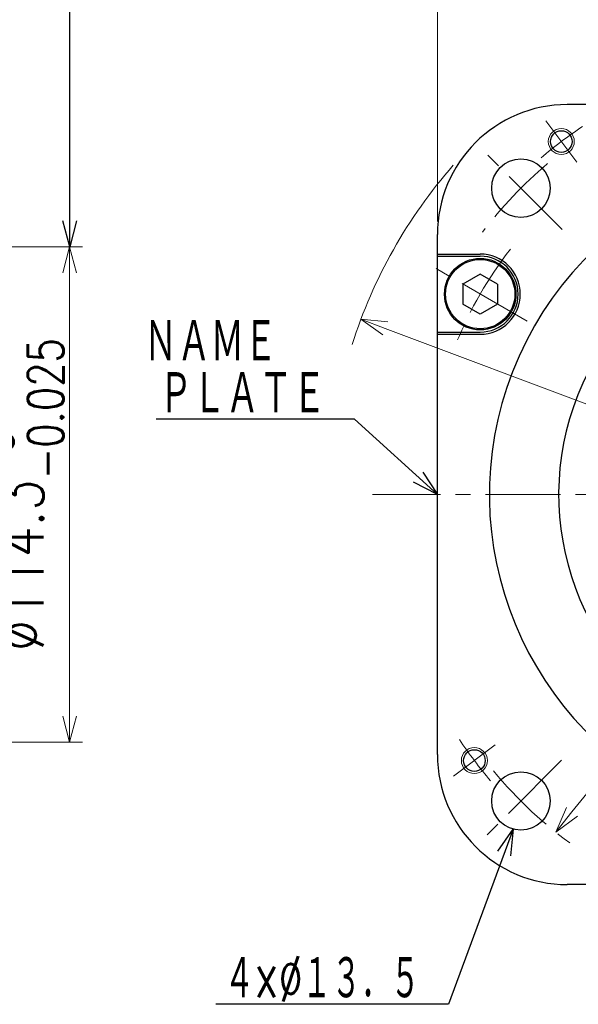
# Model space of a CAD drawing. Header units: millimetres. Extents: x 0 to 1300, y 0 to 891.
# Tile 111 of 124: x 673 to 802, y 489 to 716. Entities that reach past the tile are written whole.
import ezdxf

# ---------------------------------------------------------------- set-up
doc = ezdxf.new("R2010")
doc.units = ezdxf.units.MM
doc.header["$LTSCALE"] = 0.54643
doc.linetypes.add('CENTER', pattern=[50.8, 31.75, -6.35, 6.35, -6.35])
doc.layers.add('NoLayerName_001', color=7, linetype='Continuous')
doc.styles.get("Standard").update_dxf_attribs({"font": 'txt', "bigfont": 'extfont2'})
doc.dimstyles.get("Standard").update_dxf_attribs({"dimtxt": 2.5, "dimasz": 2.5, "dimexe": 1, "dimexo": 1, "dimtad": 1, "dimdec": 3, "dimzin": 0, "dimdsep": 46, "dimtxsty": 'Standard', "dimcen": 2.5, "dimadec": 3, "dimazin": 0, "dimtfac": 0.75, "dimtdec": 3, "dimtmove": 0, "dimatfit": 3, "dimfxl": 1, "dimarcsym": 0})

# ---------------------------------------------------------------- blocks, each defined once
blk = doc.blocks.new('_OPEN30')
at = {"color": 0, "linetype": 'ByBlock', "lineweight": -2}
for p, q in [((-1, 0.267949), (0, 0)), ((0, 0), (-1, -0.267949)), ((0, 0), (-1, 0))]:
    blk.add_line(p, q, dxfattribs=at)
blk = doc.blocks.new('*D128')
at = {"layer": 'Defpoints', "color": 0}
for p in [(751.77, 646.81), (967.08, 565.93)]:
    blk.add_point(p, dxfattribs=at)
at = {"layer": 'NoLayerName_001', "color": 0, "linetype": 'Continuous', "lineweight": 13}
blk.add_line((961.47, 568.04), (757.39, 644.7), dxfattribs=at)
at = {"layer": 'NoLayerName_001', "color": 0, "lineweight": 13, "xscale": 6, "yscale": 6, "zscale": 6}
for p, rotation in [((751.77, 646.81), 159.4127796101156), ((967.08, 565.93), 339.4127796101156)]:
    blk.add_blockref('_OPEN30', p, dxfattribs=dict(at, rotation=rotation))
at = {"layer": 'NoLayerName_001', "color": 0, "lineweight": 13, "insert": (934.65, 588.1), "char_height": 10.5, "attachment_point": 5, "rotation": 339.4128}
blk.add_mtext('\\W0.8000;%%c２３０', dxfattribs=at)
blk = doc.blocks.new('*D129')
at = {"layer": 'Defpoints', "color": 0}
for p in [(949.43, 726.37), (769.43, 666.37), (949.43, 666.37)]:
    blk.add_point(p, dxfattribs=at)
at = {"layer": 'NoLayerName_001', "color": 0, "linetype": 'Continuous', "lineweight": 13}
for p, q in [((769.43, 669.37), (769.43, 729.37)), ((949.43, 669.37), (949.43, 729.37)), ((775.43, 726.37), (943.43, 726.37))]:
    blk.add_line(p, q, dxfattribs=at)
at = {"layer": 'NoLayerName_001', "color": 0, "lineweight": 13, "xscale": 6, "yscale": 6, "zscale": 6, "rotation": 180}
blk.add_blockref('_OPEN30', (769.43, 726.37), dxfattribs=at)
at = {"layer": 'NoLayerName_001', "color": 0, "lineweight": 13, "xscale": 6, "yscale": 6, "zscale": 6}
blk.add_blockref('_OPEN30', (949.43, 726.37), dxfattribs=at)
at = {"layer": 'NoLayerName_001', "color": 0, "lineweight": 13, "insert": (859.43, 736.12), "char_height": 10.5, "attachment_point": 5}
blk.add_mtext('\\W0.8000;□180', dxfattribs=at)
blk = doc.blocks.new('*D132')
at = {"layer": 'Defpoints', "color": 0}
for p in [(522.73, 663.52), (684.53, 663.52), (522.73, 549.22)]:
    blk.add_point(p, dxfattribs=at)
at = {"layer": 'NoLayerName_001', "color": 0, "linetype": 'Continuous', "lineweight": 13}
for p, q in [((525.73, 663.52), (687.53, 663.52)), ((684.53, 555.22), (684.53, 657.52)), ((525.73, 549.22), (687.53, 549.22))]:
    blk.add_line(p, q, dxfattribs=at)
at = {"layer": 'NoLayerName_001', "color": 0, "lineweight": 13, "xscale": 6, "yscale": 6, "zscale": 6}
for p, rotation in [((684.53, 663.52), 90), ((684.53, 549.22), 270)]:
    blk.add_blockref('_OPEN30', p, dxfattribs=dict(at, rotation=rotation))
at = {"layer": 'NoLayerName_001', "color": 0, "lineweight": 13, "insert": (673.24, 606.37), "char_height": 10.5, "attachment_point": 5, "rotation": 90}
blk.add_mtext('\\A1;\\W0.8000;%%c114.3{\\H8.202600;\\S 0^ -0.025;}', dxfattribs=at)
blk = doc.blocks.new('*D136')
at = {"layer": 'Defpoints', "color": 0}
for p in [(922.12, 684.28), (796.74, 528.46)]:
    blk.add_point(p, dxfattribs=at)
at = {"layer": 'NoLayerName_001', "color": 0, "linetype": 'Continuous', "lineweight": 13}
blk.add_line((918.36, 679.6), (800.5, 533.14), dxfattribs=at)
at = {"layer": 'NoLayerName_001', "color": 0, "lineweight": 13, "xscale": 6, "yscale": 6, "zscale": 6}
for p, rotation in [((922.12, 684.28), 51.17740346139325), ((796.74, 528.46), 231.1774034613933)]:
    blk.add_blockref('_OPEN30', p, dxfattribs=dict(at, rotation=rotation))
at = {"layer": 'NoLayerName_001', "color": 0, "lineweight": 13, "insert": (894.35, 664.62), "char_height": 10.5, "attachment_point": 5, "rotation": 51.1774}
blk.add_mtext('\\W0.8000;%%c２００', dxfattribs=at)

msp = doc.modelspace()

# ---------------------------------------------------------------- linework, layer by layer
at = {"layer": 'NoLayerName_001', "color": 7, "linetype": 'Continuous', "lineweight": 25}
for p, q in [((919.4275, 696.3696), (799.4275, 696.3696)), ((769.4275, 546.3696), (769.4275, 666.3696)), ((769.4275, 661.8696), (779.3202, 661.8696)), ((769.4275, 661.3696), (779.3202, 661.3696)), ((779.3202, 657.2384), (775.3202, 654.929)), ((783.3202, 654.929), (779.3202, 657.2384)), ((775.3202, 654.929), (775.3202, 650.3102)), ((783.3202, 654.929), (783.3202, 650.3102)), ((779.3202, 648.0008), (775.3202, 650.3102)), ((783.3202, 650.3102), (779.3202, 648.0008)), ((769.4275, 643.8696), (779.3202, 643.8696)), ((769.4275, 643.3696), (779.3202, 643.3696)), ((919.4275, 516.3696), (799.4275, 516.3696))]:
    msp.add_line(p, q, dxfattribs=at)
at = {"layer": 'NoLayerName_001', "color": 4, "linetype": 'CENTER', "lineweight": 13}
for p, q in [((801.6533, 683.0386), (794.4315, 692.6222)), ((798.2628, 667.5343), (779.1709, 686.6262)), ((790.1455, 646.3696), (768.4949, 658.8696)), ((964.4275, 606.3696), (754.4275, 606.3696)), ((782.7585, 548.5953), (773.1749, 541.3735)), ((798.1163, 545.0583), (779.1709, 526.1129))]:
    msp.add_line(p, q, dxfattribs=at)
at = {"layer": 'NoLayerName_001', "color": 4, "linetype": 'Continuous', "lineweight": 13}
for centre in [(798.0424, 687.8304), (777.9667, 544.9844)]:
    msp.add_circle(centre, 3, dxfattribs=at)
at = {"layer": 'NoLayerName_001', "color": 7, "linetype": 'Continuous', "lineweight": 25}
for centre, radius in [((798.0424, 687.8304), 2.5), ((788.7169, 677.0802), 6.75), ((779.3202, 652.6196), 8.25), ((779.3202, 652.6196), 8), ((777.9667, 544.9844), 2.5), ((788.7169, 535.6589), 6.75)]:
    msp.add_circle(centre, radius, dxfattribs=at)
for centre, radius, start, end in [((799.4275, 666.3696), 30, 90, 180), ((859.4275, 606.3696), 78, 67.804037, 331.832586), ((859.4275, 606.3696), 62, 67.804037, 47.434535), ((779.3202, 652.6196), 9.25, 270, 90), ((779.3202, 652.6196), 8.75, 270, 90), ((799.4275, 546.3696), 30, 180, 270)]:
    msp.add_arc(centre, radius, start, end, dxfattribs=at)
at = {"layer": 'NoLayerName_001', "color": 4, "linetype": 'CENTER', "lineweight": 13}
for radius, start, end in [(102, 123.629174, 130.370826), (100, 130.209625, 142.740816), (92.5, 142.251424, 157.748576), (102, 213.629174, 220.370826), (100, 219.599977, 234.464561)]:
    msp.add_arc((859.4275, 606.3696), radius, start, end, dxfattribs=at)
at = {"layer": 'NoLayerName_001', "color": 4, "linetype": 'Continuous', "lineweight": 13}
msp.add_arc((859.4275, 606.3696), 115, 138.652751, 162.486287, dxfattribs=at)

# ---------------------------------------------------------------- texts
at = {"layer": 'NoLayerName_001', "color": 3, "lineweight": 13, "insert": (701.6775, 636.3696), "char_height": 10.5, "attachment_point": 7}
msp.add_mtext('\\A1;\\W0.6667;ＮＡＭＥ', dxfattribs=at)
at = {"layer": 'NoLayerName_001', "color": 3, "linetype": 'Continuous', "lineweight": 13, "char_height": 10.5, "attachment_point": 9, "line_spacing_factor": 0.6}
for s, insert in [('\\A1;\\W0.6667;ＰＬＡＴＥ', (743.6775, 624.3696)), ('\\A1;\\W0.5882;４×%%c１３．５', (765.3775, 489.3696))]:
    msp.add_mtext(s, dxfattribs=dict(at, insert=insert))

# ---------------------------------------------------------------- dimensions: what is measured, and where the dimension line sits
at = {"layer": 'NoLayerName_001', "color": 3, "linetype": 'Continuous', "lineweight": 13}
dim = msp.add_linear_dim(base=(949.4275, 726.3696), p1=(769.4275, 666.3696), p2=(949.4275, 666.3696), text='\\W0.8000;<>', dimstyle='Standard', override={"dimtxt": 10.5, "dimasz": 6, "dimexe": 3, "dimexo": 3, "dimgap": 3, "dimdec": 0, "dimzin": 8, "dimpost": '□<>', "dimblk": 'OPEN30', "dimclrd": 0, "dimclre": 0, "dimclrt": 0, "dimtp": 0, "dimtm": 0, "dimlwd": 13, "dimlwe": 13}, dxfattribs=at)
dim.commit()
dim.dimension.update_dxf_attribs({"geometry": '*D129', "text_midpoint": (859.4275, 726.3696), "dimtype": 160})
for p1, p2, text, override, picture, middle in [((796.7364, 528.4605), (922.1186, 684.2786), '\\W0.8000;%%c２００', {"dimtxt": 10.5, "dimasz": 6, "dimgap": 2.999996, "dimdec": 0, "dimzin": 8, "dimpost": '%%c<>', "dimblk": 'OPEN30', "dimcen": 0, "dimse1": 1, "dimse2": 1, "dimclrd": 0, "dimclre": 0, "dimclrt": 0, "dimtp": 0, "dimtm": 0, "dimatfit": 2, "dimlwd": 13, "dimlwe": 13}, '*D136', (901.6018, 658.7815)), ((751.7717, 646.8073), (967.0834, 565.9318), '\\W0.8000;%%c２３０', {"dimtxt": 10.5, "dimasz": 6, "dimgap": 3.000002, "dimdec": 0, "dimzin": 8, "dimpost": '%%c<>', "dimblk": 'OPEN30', "dimcen": 0, "dimse1": 1, "dimse2": 1, "dimclrd": 0, "dimclre": 0, "dimclrt": 0, "dimtp": 0, "dimtm": 0, "dimatfit": 2, "dimlwd": 13, "dimlwe": 13}, '*D128', (931.3624, 579.3493))]:
    dim = msp.add_diameter_dim_2p(p1=p1, p2=p2, text=text, dimstyle='Standard', override=override, dxfattribs=at)
    dim.commit()
    dim.dimension.update_dxf_attribs({"geometry": picture, "text_midpoint": middle, "dimtype": 163})
dim = msp.add_linear_dim(base=(684.5345, 663.5196), p1=(522.7345, 549.2196), p2=(522.7345, 663.5196), angle=90, text='\\W0.8000;<>', dimstyle='Standard', override={"dimtxt": 10.5, "dimasz": 6, "dimexe": 3, "dimexo": 3, "dimgap": 1.5, "dimdec": 1, "dimzin": 8, "dimpost": '%%c<>', "dimblk": 'OPEN30', "dimclrd": 0, "dimclre": 0, "dimclrt": 0, "dimtol": 1, "dimtp": 0, "dimtm": 0.025, "dimtfac": 0.7812, "dimtolj": 1, "dimlwd": 13, "dimlwe": 13}, dxfattribs=at)
dim.commit()
dim.dimension.update_dxf_attribs({"geometry": '*D132', "text_midpoint": (684.5345, 606.3696), "dimtype": 160})

# ---------------------------------------------------------------- leaders
msp.add_leader([(684.5345, 663.5196), (684.5345, 748.8696), (699.5345, 748.8696)], dimstyle='Standard', override={"dimasz": 6, "dimldrblk": 'OPEN30'}, dxfattribs=at)
at = {"layer": 'NoLayerName_001', "color": 3, "linetype": 'Continuous', "lineweight": 13, "annotation_type": 0, "has_hookline": 1, "hookline_direction": 1}
for points, text_width in [([(769.4275, 606.3696), (750.3025, 623.7446), (744.3025, 623.7446)], 39.174), ([(786.9182, 529.1529), (772.0025, 488.7446), (766.0025, 488.7446)], 47.0928)]:
    msp.add_leader(points, dimstyle='Standard', override={"dimtxt": 10.5, "dimasz": 6, "dimldrblk": 'OPEN30'}, dxfattribs=dict(at, text_width=text_width))

doc.saveas('drawing.dxf')
